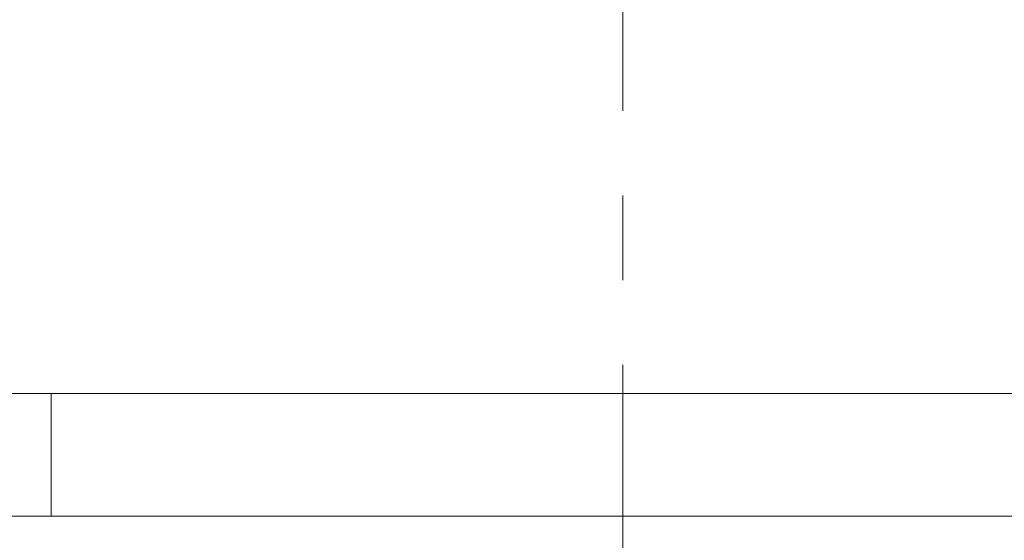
# Model space of a CAD drawing. Header units: inches. Extents: x 2.3 to 31.3, y 1.3 to 21.
# Tile 7 of 26: x 12.8 to 14, y 5.6 to 6.2. Entities that reach past the tile are written whole.
import ezdxf

# ---------------------------------------------------------------- set-up
doc = ezdxf.new("R2010")
doc.units = ezdxf.units.IN
doc.header["$MEASUREMENT"] = 0
doc.linetypes.add('CENTERX2', pattern=[0.8, 0.5, -0.1, 0.1, -0.1])

msp = doc.modelspace()

# ---------------------------------------------------------------- linework, layer by layer
at = {"color": 7, "linetype": 'CENTERX2', "lineweight": 0}
msp.add_line((13.5085, 1.3165), (13.5085, 7.0461), dxfattribs=at)
at = {"color": 7, "linetype": 'Continuous', "lineweight": 15}
for p, q in [((12.683, 5.7826), (14.335, 5.7826)), ((12.8325, 5.7826), (12.8325, 5.6376)), ((12.1335, 5.6376), (12.8325, 5.6376)), ((12.8325, 5.6376), (14.1846, 5.6376))]:
    msp.add_line(p, q, dxfattribs=at)

doc.saveas('drawing.dxf')
